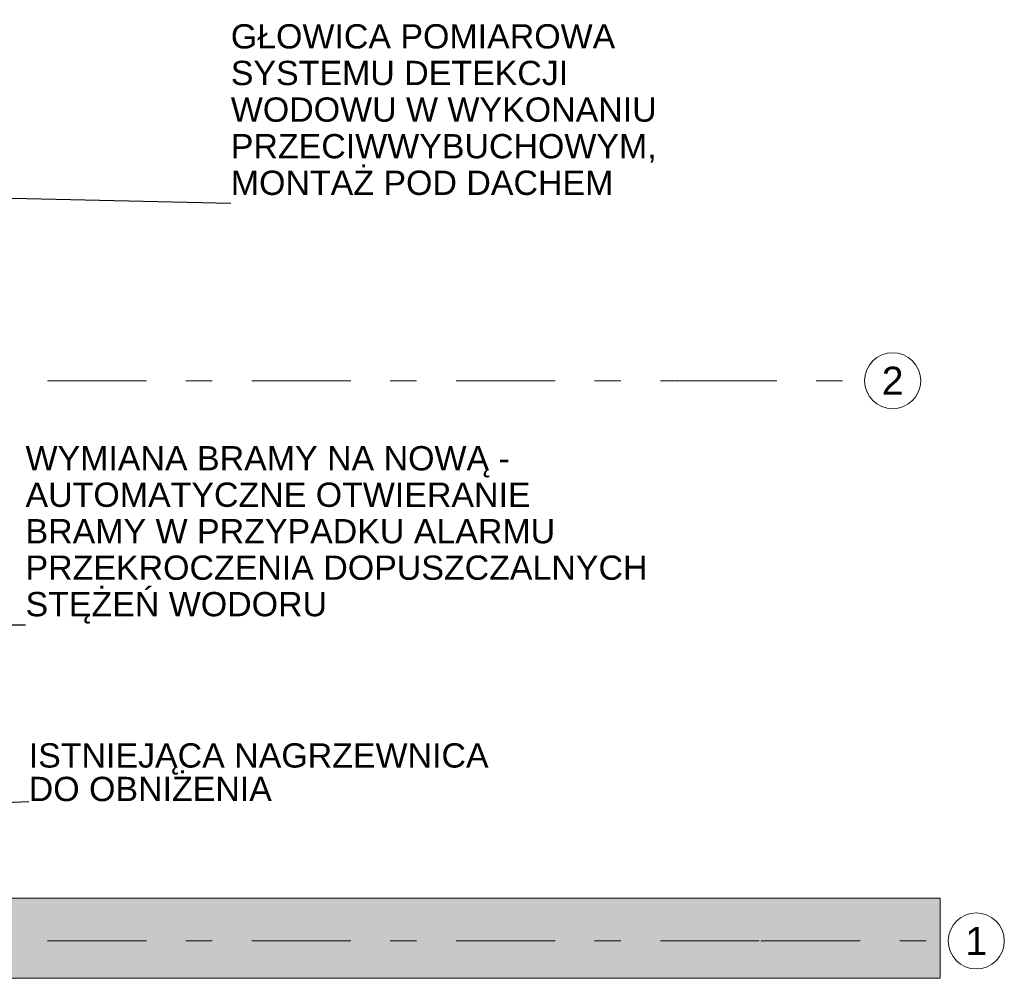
# Model space of a CAD drawing. Header units: centimetres. Extents: x -204 to 5262, y -330 to 4352.
# Tile 4 of 18: x 688 to 1215, y 14 to 527. Entities that reach past the tile are written whole.
import ezdxf
from ezdxf.enums import TextEntityAlignment as Align

# ---------------------------------------------------------------- set-up
doc = ezdxf.new("R2010")
doc.units = ezdxf.units.CM
doc.header["$MEASUREMENT"] = 0
doc.linetypes.add('Przerywana podwójnie', pattern=[109.361107, 52.916665, -21.166666, 14.111111, -21.166666])
doc.layers.add('410-K Osie główne', color=7, linetype='Continuous')
doc.layers.add('420-K Ściany', color=7, linetype='Continuous')
for name, color, linetype, lineweight in [('410-K Osie główne_Nr_pióra__11', 7, 'Continuous', 0), ('410-K Osie główne_Nr_pióra__7', 7, 'Continuous', 20), ('420-K Ściany_Nr_pióra__27', 7, 'Continuous', 20), ('Nowe_199-Z Wymiary i opisy_Nr_pióra__135', 5, 'Continuous', 20)]:
    doc.layers.add(name, color=color, linetype=linetype, lineweight=lineweight)
doc.styles.add('STYL_AUTOMATYCZNY_1', font='arial.ttf')
doc.styles.add('STYL_AUTOMATYCZNY_2', font='arial.ttf')
doc.dimstyles.new('STYL_AUTOMATYCZNY__3', dxfattribs={"dimtxt": 0.18, "dimasz": 14.592, "dimexe": 0.18, "dimexo": 0.0625, "dimgap": 0, "dimtad": 0, "dimtih": 1, "dimtoh": 1, "dimdec": 4, "dimzin": 0, "dimdsep": 46, "dimcen": 0.09, "dimadec": 0, "dimazin": 0, "dimtfac": 1, "dimtdec": 4, "dimtmove": 0, "dimatfit": 3, "dimldrblk": 'ARROWHEAD_5', "dimfxl": 0, "dimtolj": 1, "dimtzin": 0, "dimarcsym": 0})

# ---------------------------------------------------------------- blocks, each defined once
blk = doc.blocks.new('Ściana_5_1', base_point=(625.13, 13.8))
at = {"layer": '420-K Ściany', "linetype": 'Continuous', "lineweight": 0, "true_color": 0x000000}
for points in [[(658.08, 56.8), (625.08, 56.8), (625.13, 13.84), (625.16, 13.84)], [(625.13, 13.8), (658.13, 13.8), (658.08, 56.8)], [(658.08, 56.8), (658.13, 13.8), (1180.44, 13.8), (1180.44, 56.8)]]:
    blk.add_hatch(color=18, dxfattribs=at).paths.add_polyline_path(points)
at = {"layer": '420-K Ściany_Nr_pióra__27', "color": 7, "linetype": 'Continuous', "lineweight": 20, "flags": 128}
for points in [[(1180.44, 56.8), (658.08, 56.8)], [(1180.44, 13.8), (1180.44, 56.8)], [(625.13, 13.8), (1180.44, 13.8)]]:
    blk.add_lwpolyline(points, dxfattribs=at)
blk = doc.blocks.new('Standardowy znacznik osi[16]_1', base_point=(-163, 333.81))
at = {"layer": '410-K Osie główne_Nr_pióra__11', "color": 7, "linetype": 'Przerywana podwójnie', "lineweight": 0}
for p, q in [((-63, 333.81), (-163, 333.81)), ((-63, 333.81), (1039.92, 333.81)), ((1039.92, 333.81), (1139.92, 333.81))]:
    blk.add_line(p, q, dxfattribs=at)
for p in [(-63, 333.81), (-63, 333.81), (1039.92, 333.81), (1039.92, 333.81)]:
    blk.add_point(p, dxfattribs=at)
at = {"layer": '410-K Osie główne_Nr_pióra__7', "color": 7, "linetype": 'Continuous', "lineweight": 20}
for centre in [(-178, 333.81), (1154.92, 333.81)]:
    blk.add_circle(centre, 15, dxfattribs=at)
at = {"layer": '410-K Osie główne_Nr_pióra__11', "color": 7, "lineweight": 0, "style": 'STYL_AUTOMATYCZNY_1'}
for tag, p in [('AC_MarkerText_1_0', (-178, 341.31)), ('AC_MarkerText_1_1', (1154.92, 341.31))]:
    blk.add_attdef(tag, text='', height=15, dxfattribs=at).set_placement(p, align=Align.TOP_CENTER)
blk = doc.blocks.new('Standardowy znacznik osi[18]_1', base_point=(-163, 33.81))
at = {"layer": '410-K Osie główne_Nr_pióra__11', "color": 7, "linetype": 'Przerywana podwójnie', "lineweight": 0}
for p, q in [((-63, 33.81), (-163, 33.81)), ((-63, 33.81), (1084.69, 33.81)), ((1084.69, 33.81), (1184.69, 33.81))]:
    blk.add_line(p, q, dxfattribs=at)
for p in [(-63, 33.81), (-63, 33.81), (1084.69, 33.81), (1084.69, 33.81)]:
    blk.add_point(p, dxfattribs=at)
at = {"layer": '410-K Osie główne_Nr_pióra__7', "color": 7, "linetype": 'Continuous', "lineweight": 20}
for centre in [(-178, 33.81), (1199.69, 33.81)]:
    blk.add_circle(centre, 15, dxfattribs=at)
at = {"layer": '410-K Osie główne_Nr_pióra__11', "color": 7, "lineweight": 0, "style": 'STYL_AUTOMATYCZNY_1'}
for tag, p in [('AC_MarkerText_1_0', (-178, 41.31)), ('AC_MarkerText_1_1', (1199.69, 41.31))]:
    blk.add_attdef(tag, text='', height=15, dxfattribs=at).set_placement(p, align=Align.TOP_CENTER)
blk = doc.blocks.new('ARROWHEAD_5')
at = {"linetype": 'Continuous', "lineweight": 0}
blk.add_hatch(color=0, dxfattribs=at).paths.add_polyline_path([(-1, 0.2679), (0, 0), (-1, -0.2679)])
at = {"color": 0, "linetype": 'Continuous', "lineweight": 0}
blk.add_line((0, 0), (-1, 0), dxfattribs=at)

msp = doc.modelspace()

# ---------------------------------------------------------------- block references
at = {"layer": '410-K Osie główne', "color": 7, "linetype": 'Continuous', "lineweight": 20}
ref = msp.add_blockref('Standardowy znacznik osi[16]_1', (-163, 333.81), dxfattribs=at)
ref.add_attrib('AC_MarkerText_1', '2', dxfattribs={"layer": '410-K Osie główne_Nr_pióra__11', "color": 7, "lineweight": 0, "height": 15, "style": 'STYL_AUTOMATYCZNY_1'}).set_placement((-178, 341.31), align=Align.TOP_CENTER)
ref.add_attrib('AC_MarkerText_1_1', '2', dxfattribs={"layer": '410-K Osie główne_Nr_pióra__11', "color": 7, "lineweight": 0, "height": 15, "style": 'STYL_AUTOMATYCZNY_1'}).set_placement((1154.92, 341.31), align=Align.TOP_CENTER)
ref = msp.add_blockref('Standardowy znacznik osi[18]_1', (-163, 33.81), dxfattribs=at)
ref.add_attrib('AC_MarkerText_1', '1', dxfattribs={"layer": '410-K Osie główne_Nr_pióra__11', "color": 7, "lineweight": 0, "height": 15, "style": 'STYL_AUTOMATYCZNY_1'}).set_placement((-178, 41.31), align=Align.TOP_CENTER)
ref.add_attrib('AC_MarkerText_1_1', '1', dxfattribs={"layer": '410-K Osie główne_Nr_pióra__11', "color": 7, "lineweight": 0, "height": 15, "style": 'STYL_AUTOMATYCZNY_1'}).set_placement((1199.69, 41.31), align=Align.TOP_CENTER)
at = {"layer": '420-K Ściany', "color": 7, "lineweight": 20}
msp.add_blockref('Ściana_5_1', (625.13, 13.8), dxfattribs=at)

# ---------------------------------------------------------------- texts
at = {"layer": 'Nowe_199-Z Wymiary i opisy_Nr_pióra__135', "color": 5, "linetype": 'Continuous', "lineweight": 20, "char_height": 13, "attachment_point": 7, "style": 'STYL_AUTOMATYCZNY_2'}
for s, insert, line_spacing_factor in [('\\A1;{\\pql;\\fArial|b0|i0|c238|p0;\\W1.000000;GŁOWICA POMIAROWA \\P\\pql;\\fArial|b0|i0|c238|p0;\\W1.000000;SYSTEMU DETEKCJI\\P\\pql;\\fArial|b0|i0|c238|p0;\\W1.000000;WODOWU W WYKONANIU \\P\\pql;\\fArial|b0|i0|c238|p0;\\W1.000000;PRZECIWWYBUCHOWYM,\\P\\pql;\\fArial|b0|i0|c238|p0;\\W1.000000;MONTAŻ POD DACHEM}', (800.62, 433.1), 0.904559), ('\\A1;{\\pql;\\fArial|b0|i0|c238|p0;\\W1.000000;WYMIANA BRAMY NA NOWĄ - \\P\\pql;\\fArial|b0|i0|c238|p0;\\W1.000000;AUTOMATYCZNE OTWIERANIE\\P\\pql;\\fArial|b0|i0|c238|p0;\\W1.000000;BRAMY W PRZYPADKU ALARMU\\P\\pql;\\fArial|b0|i0|c238|p0;\\W1.000000;PRZEKROCZENIA DOPUSZCZALNYCH\\P\\pql;\\fArial|b0|i0|c238|p0;\\W1.000000;STĘŻEŃ WODORU}', (690.73, 203.72), 0.901214), ('\\A1;{\\pql;\\fArial|b0|i0|c238|p0;\\W1.000000;ISTNIEJĄCA NAGRZEWNICA \\P\\pql;\\fArial|b0|i0|c238|p0;\\W1.000000;DO OBNIŻENIA}', (692.45, 108.52), 0.827972)]:
    msp.add_mtext(s, dxfattribs=dict(at, insert=insert, line_spacing_factor=line_spacing_factor))

# ---------------------------------------------------------------- leaders
at = {"layer": 'Nowe_199-Z Wymiary i opisy_Nr_pióra__135', "color": 5, "linetype": 'Continuous', "lineweight": 20, "annotation_type": 0, "has_hookline": 1, "hookline_direction": 0}
for points, text_width in [([(618.38, 288.6), (618.38, 433.1), (800.62, 428.86)], 226.17), ([(438.96, 67.17), (438.78, 203.72), (690.73, 203.01)], 329.87), ([(607.02, 104.28), (692.45, 108.52)], 244.36)]:
    msp.add_leader(points, dimstyle='STYL_AUTOMATYCZNY__3', dxfattribs=dict(at, text_width=text_width))

doc.saveas('drawing.dxf')
